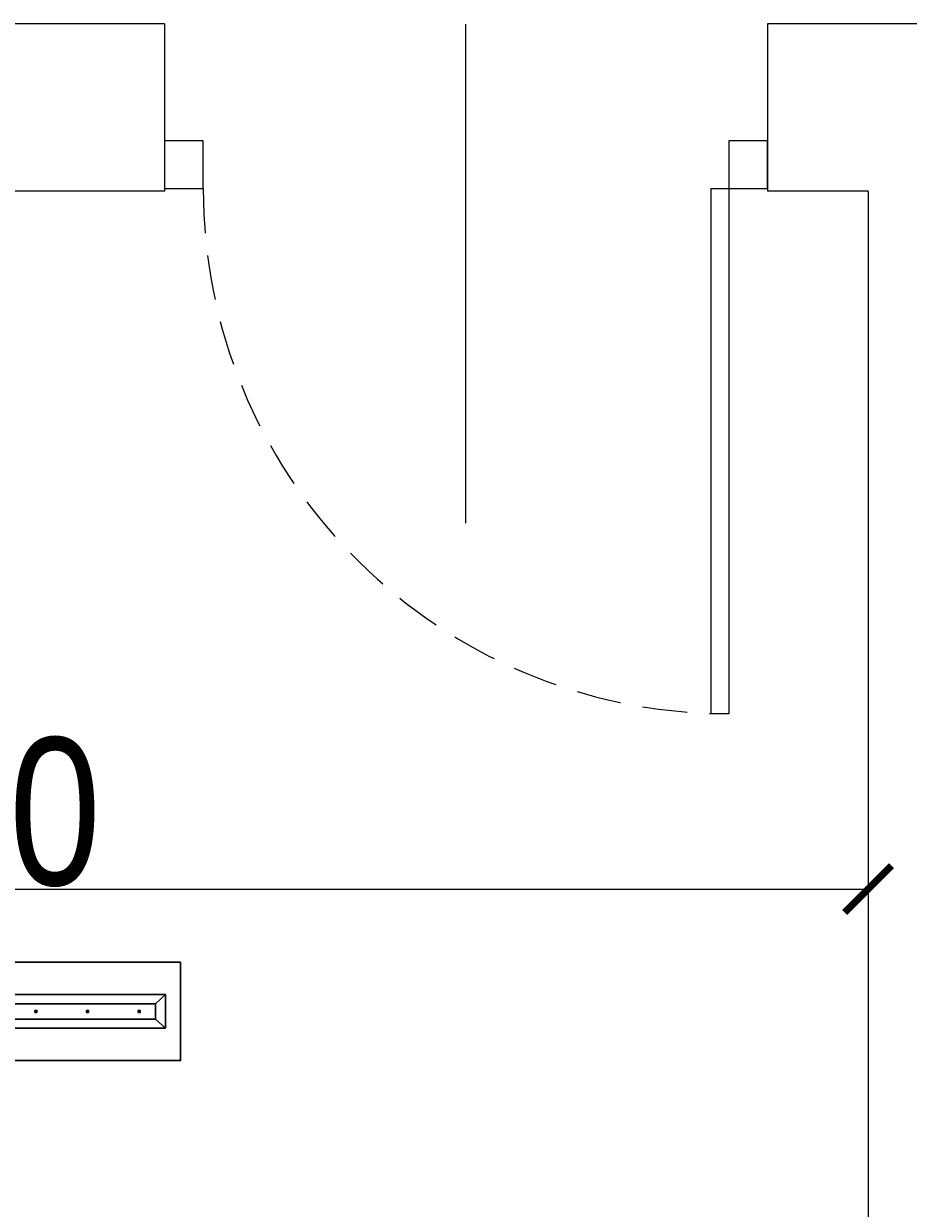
# Model space of a CAD drawing. Header units: millimetres. Extents: x -5941 to 19721, y -9230 to 6433.
# Tile 197 of 204: x 17120 to 17252, y 637 to 814. Entities that reach past the tile are written whole.
import ezdxf
from ezdxf.enums import TextEntityAlignment as Align

# ---------------------------------------------------------------- set-up
doc = ezdxf.new("R2010")
doc.units = ezdxf.units.MM
doc.linetypes.add('DASHED', pattern=[0.75, 0.5, -0.25])
for name, color, linetype in [('A_drzwi', 3, 'Continuous'), ('A_opis stolarki', 3, 'Continuous'), ('A_SC_MUROWANA_DZIAŁOWA', 42, 'Continuous'), ('A_wymiary', 55, 'Continuous')]:
    doc.layers.add(name, color=color, linetype=linetype)
doc.layers.add('AMATECH_OPRAWY AWARYJNE', color=4, linetype='Continuous', lineweight=30)
doc.styles.add('dar-styl', font='arial.ttf')
doc.styles.add('Opisowy', font='arial.ttf', dxfattribs={"width": 0.8})
doc.dimstyles.new('WYMIARY', dxfattribs={"dimtxt": 1.3, "dimasz": 7, "dimexe": 1.25, "dimexo": 0.3, "dimgap": 0.2, "dimtad": 1, "dimzin": 4, "dimtxsty": 'Opisowy', "dimblk1": 'ARCHTICK', "dimblk2": 'ARCHTICK', "dimsah": 1, "dimcen": 2.5, "dimazin": 0, "dimtfac": 1, "dimtmove": 1, "dimatfit": 3, "dimldrblk": 'ARCHTICK', "dimfxl": 0, "dimlwd": 18, "dimlwe": 9, "dimarcsym": 0})

# ---------------------------------------------------------------- blocks, each defined once
blk = doc.blocks.new('*U14')
for p, q in [((0, -91.5), (-88, -91.5)), ((-88, -94.5), (-88, -91.5)), ((0, -91.5), (0, -94.5)), ((0, -94.5), (-88, -94.5))]:
    blk.add_line(p, q)
for points in [[(8, -6.5), (8, 0), (0, 0), (0, -6.5)], [(8, -101), (8, -94.5), (0, -94.5), (0, -101)]]:
    blk.add_lwpolyline(points, close=True)
at = {"linetype": 'DASHED', "ltscale": 15}
blk.add_arc((0, -94.5), 88, 90, 178.0464, dxfattribs=at)
at = {"layer": 'A_opis stolarki'}
blk.add_line((-56.09, -50.5), (27.54, -50.5), dxfattribs=at)
at = {"layer": 'A_opis stolarki', "ltscale": 0.5, "style": 'dar-styl'}
blk.add_attdef('ODPORNOŚĆ_OGNIOWA', text='', height=15, rotation=94.0633, dxfattribs=at).set_placement((-95.88, -56.3), align=Align.TOP_CENTER)
blk.add_attdef('SYMBOL_DRZWI1', text='', height=14, dxfattribs=at).set_placement((-16.77, -50.5), align=Align.BOTTOM_CENTER)
blk.add_attdef('SYMBOL_DRZWI2', text='', height=14, dxfattribs=at).set_placement((-16.77, -53.5), align=Align.TOP_CENTER)
blk = doc.blocks.new('_ArchTick')
at = {"color": 0, "const_width": 0.15}
blk.add_lwpolyline([(-0.5, -0.5), (0.5, 0.5)], dxfattribs=at)
blk = doc.blocks.new('*D80')
at = {"layer": 'A_wymiary', "color": 0, "lineweight": 9}
for p, q in [((16975.63, 685.59), (16975.63, 683.64)), ((17245.63, 685.59), (17245.63, 683.64))]:
    blk.add_line(p, q, dxfattribs=at)
at = {"layer": 'A_wymiary', "color": 0, "lineweight": 18}
blk.add_line((16975.63, 684.89), (17245.63, 684.89), dxfattribs=at)
at = {"layer": 'Defpoints', "color": 0}
for p in [(16975.63, 789.08), (17245.63, 789.08), (17245.63, 684.89)]:
    blk.add_point(p, dxfattribs=at)
at = {"layer": 'A_wymiary', "color": 0, "lineweight": 18, "xscale": 7, "yscale": 7, "zscale": 7, "rotation": 180}
blk.add_blockref('_ArchTick', (16975.63, 684.89), dxfattribs=at)
at = {"layer": 'A_wymiary', "color": 0, "lineweight": 18, "xscale": 7, "yscale": 7, "zscale": 7}
blk.add_blockref('_ArchTick', (17245.63, 684.89), dxfattribs=at)
at = {"layer": 'A_wymiary', "color": 0, "insert": (17110.63, 696.33), "char_height": 1.3, "attachment_point": 5, "style": 'Opisowy'}
blk.add_mtext('{\\H16.923077x;\\C3;270}', dxfattribs=at)
blk = doc.blocks.new('*U106')
for points in [[(3071.4, 2177.5), (3431.4, 2177.5), (3431.4, 2324.5), (3431.4, 2324.5)], [(3431.4, 2324.5), (3071.4, 2324.5)], [(3071.4, 2324.5), (3071.4, 2177.5)], [(3093.9, 2226), (3093.9, 2276)], [(3093.9, 2276), (3408.9, 2276)], [(3093.9, 2276), (3108.9, 2262.5), (3108.9, 2239.5), (3093.9, 2226)], [(3408.9, 2276), (3393.9, 2262.5), (3393.9, 2239.5), (3408.9, 2226)], [(3408.9, 2276), (3408.9, 2226)], [(3108.9, 2262.5), (3393.9, 2262.5)], [(3108.9, 2262.5), (3108.9, 2239.5)], [(3108.9, 2239.5), (3393.9, 2239.5), (3393.9, 2262.5)], [(3136.9, 2252.5), (3139.9, 2252.5), (3139.9, 2249.5), (3136.9, 2249.5)], [(3136.9, 2252.5), (3136.9, 2249.5)], [(3213.9, 2252.5), (3216.9, 2252.5), (3216.9, 2249.5), (3213.9, 2249.5)], [(3213.9, 2252.5), (3213.9, 2249.5)], [(3290.9, 2252.5), (3293.9, 2252.5), (3293.9, 2249.5), (3290.9, 2249.5)], [(3290.9, 2252.5), (3290.9, 2249.5)], [(3367.9, 2252.5), (3370.9, 2252.5), (3370.9, 2249.5), (3367.9, 2249.5)], [(3367.9, 2252.5), (3367.9, 2249.5)], [(3116.4, 2226), (3093.9, 2226)], [(3116.4, 2226), (3408.9, 2226)]]:
    blk.add_lwpolyline(points)

msp = doc.modelspace()

# ---------------------------------------------------------------- linework, layer by layer
at = {"layer": 'A_SC_MUROWANA_DZIAŁOWA'}
for p, q in [((17140.628, 814.079), (16975.628, 814.079)), ((17900.628, 814.079), (17230.628, 814.079)), ((17140.628, 789.079), (16975.628, 789.079)), ((17245.628, 789.079), (17230.628, 789.079))]:
    msp.add_line(p, q, dxfattribs=at)
for points in [[(17140.628, 814.079), (17140.628, 789.079)], [(17230.628, 814.079), (17230.628, 789.079)], [(17245.628, 789.079), (17245.628, 531.079)]]:
    msp.add_lwpolyline(points, dxfattribs=at)

# ---------------------------------------------------------------- block references
at = {"layer": 'A_drzwi', "xscale": 0.8910891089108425, "yscale": 0.8910891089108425, "zscale": 0.8910891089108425, "rotation": 89.99999999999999}
msp.add_blockref('*U14', (17140.628, 789.469), dxfattribs=at)
at = {"layer": 'AMATECH_OPRAWY AWARYJNE', "xscale": 0.1, "yscale": 0.1, "zscale": 0.1}
msp.add_blockref('*U106', (16799.905, 441.519, 0), dxfattribs=at)

# ---------------------------------------------------------------- dimensions: what is measured, and where the dimension line sits
at = {"layer": 'A_wymiary'}
dim = msp.add_linear_dim(base=(17245.628, 684.895), p1=(16975.628, 789.079), p2=(17245.628, 789.079), text='{\\H16.923077x;\\C3;270}', dimstyle='WYMIARY', override={"dimtxsty": 'Opisowy'}, dxfattribs=at)
dim.commit()
dim.dimension.update_dxf_attribs({"geometry": '*D80', "text_midpoint": (17110.628, 696.327)})

doc.saveas('drawing.dxf')
